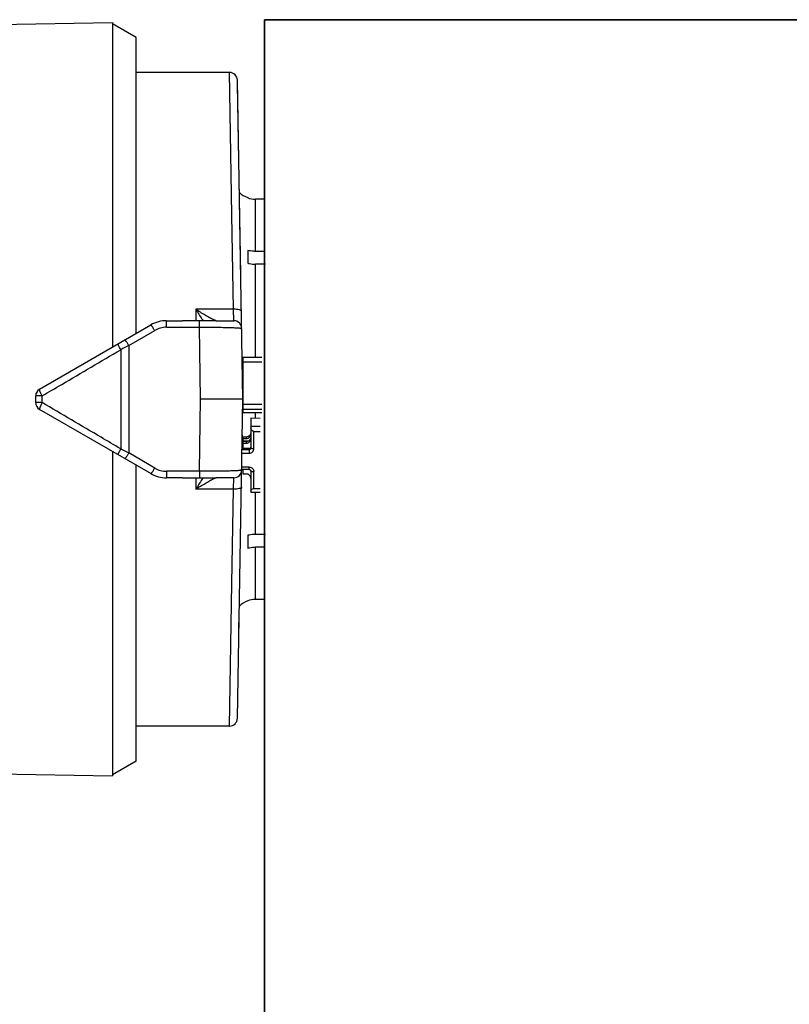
# Model space of a CAD drawing. Header units: millimetres. Extents: x 14365 to 105143, y -126377 to -22383.
# Tile 27 of 191: x 34089 to 34138, y -125686 to -125623. Entities that reach past the tile are written whole.
import ezdxf

# ---------------------------------------------------------------- set-up
doc = ezdxf.new("R2010")
doc.units = ezdxf.units.MM
doc.layers.add('UT_ZAŘÍZENÍ - OT', color=3, linetype='Continuous', lineweight=35)

msp = doc.modelspace()

# ---------------------------------------------------------------- linework, layer by layer
at = {"color": 0, "linetype": 'Continuous'}
for p, q in [((34084.908, -125623.632), (34094.776, -125623.459)), ((34094.776, -125623.459), (34094.776, -125644.104)), ((34096.276, -125624.399), (34094.776, -125623.533)), ((34096.276, -125643.238), (34096.276, -125624.399)), ((34102.221, -125626.633), (34096.276, -125626.633)), ((34102.376, -125635.698), (34102.221, -125626.633)), ((34103.076, -125647.433), (34102.721, -125627.125)), ((34102.937, -125639.499), (34102.726, -125627.374)), ((34103.376, -125634.597), (34103.376, -125634.61)), ((34103.876, -125638.02), (34103.876, -125634.696)), ((34104.446, -125634.696), (34103.876, -125634.696)), ((34102.478, -125641.709), (34102.376, -125635.698)), ((34103.376, -125637.96), (34103.376, -125638.773)), ((34104.494, -125638.02), (34103.876, -125638.02)), ((34103.876, -125644.759), (34103.876, -125638.833)), ((34104.501, -125638.833), (34103.876, -125638.833)), ((34100.076, -125641.709), (34100.076, -125642.442)), ((34102.478, -125641.709), (34100.076, -125641.709)), ((34102.497, -125642.433), (34102.478, -125641.709)), ((34090.126, -125646.789), (34097.206, -125642.701)), ((34098.206, -125642.848), (34098.206, -125642.433)), ((34098.206, -125642.433), (34099.233, -125642.433)), ((34098.206, -125642.848), (34100.303, -125642.848)), ((34100.303, -125642.848), (34100.303, -125642.441)), ((34100.375, -125647.433), (34100.303, -125642.848)), ((34101.34, -125642.433), (34102.497, -125642.433)), ((34095.81, -125644.021), (34097.456, -125643.053)), ((34095.289, -125644.278), (34095.289, -125650.589)), ((34095.81, -125644.021), (34095.81, -125650.845)), ((34103.076, -125644.759), (34103.076, -125648.281)), ((34103.076, -125644.759), (34104.276, -125644.759)), ((34103.076, -125645.043), (34104.276, -125645.043)), ((34089.876, -125647.645), (34089.876, -125647.222)), ((34090.289, -125647.649), (34090.289, -125647.218)), ((34100.303, -125652.019), (34100.375, -125647.433)), ((34103.076, -125647.433), (34100.375, -125647.433)), ((34102.721, -125667.742), (34103.076, -125647.433)), ((34103.076, -125647.739), (34104.276, -125647.739)), ((34097.206, -125652.165), (34090.126, -125648.078)), ((34103.076, -125648.054), (34104.276, -125648.054)), ((34103.076, -125648.281), (34104.276, -125648.281)), ((34103.576, -125648.608), (34103.576, -125650.531)), ((34103.576, -125648.608), (34104.176, -125648.641)), ((34103.876, -125648.624), (34103.876, -125648.281)), ((34103.576, -125649.139), (34104.176, -125649.139)), ((34103.03, -125650.048), (34103.036, -125649.725)), ((34103.076, -125649.837), (34103.076, -125650.082)), ((34103.276, -125649.837), (34103.076, -125649.837)), ((34103.276, -125649.837), (34103.276, -125649.935)), ((34103.776, -125650.57), (34103.776, -125649.491)), ((34103.776, -125649.491), (34104.176, -125649.491)), ((34103.076, -125650.473), (34103.023, -125650.473)), ((34103.076, -125650.277), (34103.026, -125650.277)), ((34103.078, -125650.051), (34103.03, -125650.048)), ((34103.03, -125650.082), (34103.439, -125650.082)), ((34103.076, -125649.935), (34103.276, -125649.935)), ((34103.076, -125650.13), (34103.076, -125650.571)), ((34103.276, -125650.13), (34103.076, -125650.13)), ((34103.076, -125650.227), (34103.276, -125650.227)), ((34103.276, -125650.13), (34103.276, -125650.227)), ((34094.776, -125650.762), (34094.776, -125671.407)), ((34097.456, -125651.814), (34095.81, -125650.845)), ((34103.016, -125650.864), (34103.476, -125650.864)), ((34103.02, -125650.629), (34103.476, -125650.629)), ((34103.476, -125650.571), (34103.076, -125650.571)), ((34103.476, -125650.571), (34103.476, -125650.864)), ((34096.276, -125670.467), (34096.276, -125651.628)), ((34103.476, -125651.747), (34103, -125651.747)), ((34103.476, -125651.908), (34103.476, -125651.747)), ((34098.206, -125652.019), (34098.206, -125652.433)), ((34100.303, -125652.019), (34098.206, -125652.019)), ((34099.233, -125652.433), (34098.206, -125652.433)), ((34100.076, -125652.425), (34100.076, -125653.158)), ((34100.303, -125652.019), (34100.303, -125652.426)), ((34102.497, -125652.433), (34101.34, -125652.433)), ((34102.478, -125653.158), (34102.497, -125652.433)), ((34103.476, -125651.908), (34102.998, -125651.908)), ((34103.076, -125651.908), (34103.076, -125652.189)), ((34103.076, -125652.189), (34103.276, -125652.189)), ((34103.576, -125652.002), (34103.576, -125653.356)), ((34103.776, -125653.12), (34103.776, -125652.041)), ((34102.478, -125653.158), (34100.076, -125653.158)), ((34102.376, -125659.169), (34102.478, -125653.158)), ((34103.576, -125653.356), (34104.176, -125653.356)), ((34103.776, -125653.12), (34104.176, -125653.12)), ((34103.876, -125656.033), (34103.876, -125653.356)), ((34103.376, -125656.094), (34103.376, -125656.907)), ((34104.501, -125656.033), (34103.876, -125656.033)), ((34103.876, -125660.17), (34103.876, -125656.846)), ((34104.494, -125656.846), (34103.876, -125656.846)), ((34102.221, -125668.233), (34102.376, -125659.169)), ((34103.376, -125660.256), (34103.376, -125660.269)), ((34104.446, -125660.17), (34103.876, -125660.17)), ((34102.821, -125662.048), (34102.836, -125661.187)), ((34102.221, -125668.233), (34096.276, -125668.233)), ((34096.276, -125670.467), (34094.776, -125671.333)), ((34084.908, -125671.235), (34094.776, -125671.407))]:
    msp.add_line(p, q, dxfattribs=at)
for centre, radius, start, end in [((34102.221, -125627.133), 0.5, 1.00273, 90.00005), ((34103.876, -125633.183), 1.5, 226.64917, 250.52878), ((34103.878, -125633.187), 1.509, 250.58004, 269.92942), ((34120.859, -125629.186), 24.264, 211.06983, 212.81472), ((34116.902, -125631.731), 19.559, 212.83138, 213.19135), ((34098.206, -125644.433), 2, 90, 120), ((34098.207, -125644.327), 1.479, 90.0293, 120.51258), ((34102.497, -125642.933), 0.5, 0.9973, 89.99995), ((34203.371, -125863.394), 244.324, 116.11937, 116.25551), ((34102.976, -125645.589), 0.0994, 313.59217, 359.98031), ((34102.976, -125645.577), 0.301, 284.00989, 289.44256), ((34090.376, -125647.222), 0.5, 120, 180), ((34102.976, -125647.205), 0.3, 70.55401, 72.35353), ((34090.376, -125647.645), 0.5, 180, 240), ((34103.286, -125649.64), 0.29, 325.94596, 359.95559), ((34203.371, -125431.472), 244.324, 243.74449, 243.88063), ((34098.206, -125650.433), 2, 240, 270), ((34098.207, -125650.54), 1.479, 239.48743, 269.97069), ((34117.244, -125663.358), 19.968, 146.8123, 147.16491), ((34102.497, -125651.933), 0.5, 270, 359), ((34103.488, -125652.002), 0.0882, 0.03691, 8.66078), ((34120.78, -125665.631), 24.171, 147.18194, 148.9335), ((34103.876, -125661.683), 1.5, 109.47122, 133.35083), ((34103.878, -125661.68), 1.509, 90.07058, 109.41996), ((34102.221, -125667.733), 0.5, 270, 359)]:
    msp.add_arc(centre, radius, start, end, dxfattribs=at)
at = {"color": 0, "linetype": 'Continuous', "extrusion": (0, 0, -1)}
for centre, major_axis, ratio, start_param, end_param in [((34103.776, -125649.256), (0, -0.235), 0.85043, 0, 1.570796), ((34103.776, -125653.277), (0.2, 0), 0.785695, 3.141593, 4.712389)]:
    msp.add_ellipse(centre, major_axis=major_axis, ratio=ratio, start_param=start_param, end_param=end_param, dxfattribs=at)
at = {"color": 0, "linetype": 'Continuous'}
for points, knots in [([(34103.876, -125638.02), (34103.833, -125638.02), (34103.665, -125638.015), (34103.498, -125637.99), (34103.376, -125637.96)], [0, 0, 0, 0, 0.252472, 1, 1, 1, 1]), ([(34103.376, -125638.773), (34103.416, -125638.783), (34103.58, -125638.818), (34103.749, -125638.833), (34103.876, -125638.833)], [0, 0, 0, 0, 0.247091, 1, 1, 1, 1]), ([(34101.196, -125642.369), (34101.113, -125642.33), (34100.936, -125642.236), (34100.56, -125642.02), (34100.271, -125641.838), (34100.076, -125641.709)], [0, 0, 0, 0, 0.213248, 0.460801, 1, 1, 1, 1]), ([(34102.978, -125641.837), (34102.978, -125641.828), (34102.969, -125641.805), (34102.936, -125641.782), (34102.889, -125641.76), (34102.799, -125641.732), (34102.66, -125641.712), (34102.542, -125641.707), (34102.478, -125641.709)], [0, 0, 0, 0, 0.054454, 0.124226, 0.220024, 0.341181, 0.645763, 1, 1, 1, 1]), ([(34101.275, -125642.405), (34101.269, -125642.402), (34101.242, -125642.391), (34101.216, -125642.379), (34101.196, -125642.369)], [0, 0, 0, 0, 0.229765, 1, 1, 1, 1]), ([(34101.306, -125642.417), (34101.304, -125642.416), (34101.293, -125642.412), (34101.283, -125642.408), (34101.275, -125642.405)], [0, 0, 0, 0, 0.235586, 1, 1, 1, 1]), ([(34097.456, -125643.053), (34097.435, -125643.033), (34097.404, -125642.985), (34097.37, -125642.911), (34097.331, -125642.848), (34097.293, -125642.797), (34097.262, -125642.756), (34097.237, -125642.724), (34097.222, -125642.708), (34097.209, -125642.699), (34097.206, -125642.701)], [0, 0, 0, 0, 0.198142, 0.388892, 0.560134, 0.707991, 0.828678, 0.918542, 0.975091, 1, 1, 1, 1]), ([(34100.303, -125642.441), (34100.124, -125642.443), (34099.767, -125642.442), (34099.41, -125642.433), (34099.233, -125642.433)], [0, 0, 0, 0, 0.502804, 1, 1, 1, 1]), ([(34101.34, -125642.433), (34101.26, -125642.433), (34100.914, -125642.434), (34100.569, -125642.438), (34100.303, -125642.441)], [0, 0, 0, 0, 0.230893, 1, 1, 1, 1]), ([(34100.303, -125642.848), (34100.479, -125642.848), (34100.824, -125642.848), (34101.325, -125642.85), (34101.786, -125642.856), (34102.136, -125642.863), (34102.384, -125642.871), (34102.54, -125642.877), (34102.674, -125642.883), (34102.786, -125642.89), (34102.874, -125642.898), (34102.937, -125642.905), (34102.975, -125642.913), (34102.992, -125642.918), (34102.997, -125642.923), (34102.997, -125642.925)], [0, 0, 0, 0, 0.195605, 0.383531, 0.55643, 0.707585, 0.773165, 0.831259, 0.881323, 0.92293, 0.955723, 0.979458, 0.994025, 0.997954, 1, 1, 1, 1]), ([(34101.365, -125642.433), (34101.357, -125642.433), (34101.337, -125642.428), (34101.318, -125642.422), (34101.306, -125642.417)], [0, 0, 0, 0, 0.393757, 1, 1, 1, 1]), ([(34095.81, -125644.021), (34095.78, -125643.971), (34095.737, -125643.9), (34095.681, -125643.81), (34095.644, -125643.755), (34095.613, -125643.71), (34095.59, -125643.678), (34095.573, -125643.66), (34095.564, -125643.652), (34095.561, -125643.651), (34095.56, -125643.652)], [0, 0, 0, 0, 0.387648, 0.559336, 0.708365, 0.829964, 0.920373, 0.976704, 0.992026, 1, 1, 1, 1]), ([(34090.289, -125647.218), (34090.704, -125646.973), (34092.371, -125645.993), (34094.037, -125645.013), (34095.289, -125644.278)], [0, 0, 0, 0, 0.249365, 1, 1, 1, 1]), ([(34095.289, -125644.278), (34095.263, -125644.231), (34095.226, -125644.163), (34095.183, -125644.075), (34095.158, -125644.02), (34095.139, -125643.975), (34095.127, -125643.94), (34095.122, -125643.918), (34095.122, -125643.904), (34095.125, -125643.902)], [0, 0, 0, 0, 0.389691, 0.560136, 0.707341, 0.827183, 0.916538, 0.973346, 1, 1, 1, 1]), ([(34090.289, -125647.218), (34090.26, -125647.166), (34090.21, -125647.071), (34090.152, -125646.943), (34090.122, -125646.854), (34090.116, -125646.808), (34090.121, -125646.792), (34090.126, -125646.789)], [0, 0, 0, 0, 0.377895, 0.69297, 0.905251, 0.965919, 1, 1, 1, 1]), ([(34090.289, -125647.218), (34090.261, -125647.218), (34090.207, -125647.218), (34090.128, -125647.218), (34090.058, -125647.219), (34089.997, -125647.219), (34089.953, -125647.22), (34089.924, -125647.22), (34089.907, -125647.22), (34089.894, -125647.221), (34089.884, -125647.221), (34089.88, -125647.222), (34089.876, -125647.221), (34089.876, -125647.222)], [0, 0, 0, 0, 0.203374, 0.394866, 0.56769, 0.716771, 0.837685, 0.88646, 0.926896, 0.958626, 0.981467, 0.99529, 1, 1, 1, 1]), ([(34090.289, -125647.649), (34090.261, -125647.649), (34090.207, -125647.649), (34090.128, -125647.648), (34090.058, -125647.648), (34089.997, -125647.647), (34089.953, -125647.647), (34089.924, -125647.646), (34089.907, -125647.646), (34089.894, -125647.646), (34089.884, -125647.646), (34089.88, -125647.645), (34089.876, -125647.645), (34089.876, -125647.645)], [0, 0, 0, 0, 0.203374, 0.394866, 0.56769, 0.716771, 0.837685, 0.88646, 0.926896, 0.958626, 0.981467, 0.99529, 1, 1, 1, 1]), ([(34090.289, -125647.649), (34090.26, -125647.7), (34090.21, -125647.796), (34090.152, -125647.924), (34090.122, -125648.012), (34090.116, -125648.059), (34090.121, -125648.075), (34090.126, -125648.078)], [0, 0, 0, 0, 0.377895, 0.69297, 0.905251, 0.965919, 1, 1, 1, 1]), ([(34095.289, -125650.589), (34094.871, -125650.344), (34093.204, -125649.364), (34091.538, -125648.384), (34090.289, -125647.649)], [0, 0, 0, 0, 0.250578, 1, 1, 1, 1]), ([(34103.576, -125649.543), (34103.576, -125649.581), (34103.56, -125649.659), (34103.493, -125649.757), (34103.393, -125649.822), (34103.315, -125649.837), (34103.276, -125649.837)], [0, 0, 0, 0, 0.247784, 0.496832, 0.747734, 1, 1, 1, 1]), ([(34103.276, -125649.935), (34103.325, -125649.935), (34103.423, -125649.911), (34103.499, -125649.843), (34103.526, -125649.803)], [0, 0, 0, 0, 0.501963, 1, 1, 1, 1]), ([(34103.576, -125649.836), (34103.576, -125649.874), (34103.56, -125649.952), (34103.493, -125650.049), (34103.393, -125650.115), (34103.315, -125650.13), (34103.276, -125650.13)], [0, 0, 0, 0, 0.247784, 0.496832, 0.747734, 1, 1, 1, 1]), ([(34103.276, -125650.227), (34103.315, -125650.227), (34103.393, -125650.212), (34103.493, -125650.147), (34103.56, -125650.049), (34103.576, -125649.972), (34103.576, -125649.933)], [0, 0, 0, 0, 0.252266, 0.503168, 0.752216, 1, 1, 1, 1]), ([(34103.476, -125650.571), (34103.488, -125650.571), (34103.512, -125650.567), (34103.543, -125650.548), (34103.566, -125650.52), (34103.573, -125650.497), (34103.575, -125650.486)], [0, 0, 0, 0, 0.251925, 0.502849, 0.751924, 1, 1, 1, 1]), ([(34103.476, -125650.629), (34103.489, -125650.629), (34103.515, -125650.624), (34103.548, -125650.602), (34103.571, -125650.57), (34103.576, -125650.544), (34103.576, -125650.531)], [0, 0, 0, 0, 0.252236, 0.503168, 0.752245, 1, 1, 1, 1]), ([(34103.576, -125650.531), (34103.576, -125650.534), (34103.579, -125650.539), (34103.585, -125650.543), (34103.595, -125650.548), (34103.611, -125650.554), (34103.636, -125650.559), (34103.666, -125650.564), (34103.713, -125650.569), (34103.75, -125650.57), (34103.776, -125650.57)], [0, 0, 0, 0, 0.040706, 0.069574, 0.105554, 0.199505, 0.321626, 0.468167, 0.634164, 1, 1, 1, 1]), ([(34095.289, -125650.589), (34095.263, -125650.636), (34095.226, -125650.704), (34095.183, -125650.791), (34095.158, -125650.846), (34095.139, -125650.891), (34095.127, -125650.927), (34095.122, -125650.948), (34095.122, -125650.962), (34095.125, -125650.964)], [0, 0, 0, 0, 0.389693, 0.560138, 0.707342, 0.827185, 0.916539, 0.973347, 1, 1, 1, 1]), ([(34095.81, -125650.845), (34095.78, -125650.895), (34095.737, -125650.967), (34095.681, -125651.056), (34095.644, -125651.112), (34095.613, -125651.156), (34095.59, -125651.188), (34095.573, -125651.207), (34095.564, -125651.214), (34095.561, -125651.215), (34095.56, -125651.215)], [0, 0, 0, 0, 0.387648, 0.559336, 0.708365, 0.829964, 0.920373, 0.976704, 0.992026, 1, 1, 1, 1]), ([(34103.476, -125650.864), (34103.515, -125650.864), (34103.593, -125650.849), (34103.693, -125650.784), (34103.76, -125650.686), (34103.776, -125650.609), (34103.776, -125650.57)], [0, 0, 0, 0, 0.252255, 0.503168, 0.752226, 1, 1, 1, 1]), ([(34103.476, -125651.747), (34103.515, -125651.747), (34103.593, -125651.762), (34103.693, -125651.828), (34103.76, -125651.925), (34103.776, -125652.003), (34103.776, -125652.041)], [0, 0, 0, 0, 0.252255, 0.503168, 0.752226, 1, 1, 1, 1]), ([(34097.456, -125651.814), (34097.435, -125651.834), (34097.404, -125651.882), (34097.37, -125651.956), (34097.331, -125652.019), (34097.293, -125652.07), (34097.262, -125652.111), (34097.237, -125652.142), (34097.222, -125652.159), (34097.209, -125652.167), (34097.206, -125652.165)], [0, 0, 0, 0, 0.198108, 0.388908, 0.560156, 0.708001, 0.828682, 0.918545, 0.975091, 1, 1, 1, 1]), ([(34099.233, -125652.433), (34099.41, -125652.433), (34099.767, -125652.425), (34100.124, -125652.424), (34100.303, -125652.426)], [0, 0, 0, 0, 0.497196, 1, 1, 1, 1]), ([(34102.997, -125651.942), (34102.997, -125651.944), (34102.992, -125651.948), (34102.975, -125651.954), (34102.937, -125651.961), (34102.874, -125651.969), (34102.786, -125651.976), (34102.674, -125651.983), (34102.54, -125651.99), (34102.384, -125651.996), (34102.136, -125652.003), (34101.786, -125652.01), (34101.325, -125652.016), (34100.824, -125652.019), (34100.479, -125652.019), (34100.303, -125652.019)], [0, 0, 0, 0, 0.002046, 0.005975, 0.020542, 0.044277, 0.07707, 0.118677, 0.168741, 0.226835, 0.292415, 0.44357, 0.616469, 0.804395, 1, 1, 1, 1]), ([(34100.303, -125652.426), (34100.395, -125652.427), (34100.74, -125652.43), (34101.086, -125652.433), (34101.34, -125652.433)], [0, 0, 0, 0, 0.264643, 1, 1, 1, 1]), ([(34101.196, -125652.497), (34101.226, -125652.483), (34101.277, -125652.46), (34101.329, -125652.44), (34101.351, -125652.435)], [0, 0, 0, 0, 0.595054, 1, 1, 1, 1]), ([(34101.351, -125652.435), (34101.353, -125652.435), (34101.357, -125652.434), (34101.362, -125652.433), (34101.365, -125652.433)], [0, 0, 0, 0, 0.289793, 1, 1, 1, 1]), ([(34103.576, -125652.483), (34103.576, -125652.445), (34103.56, -125652.367), (34103.493, -125652.27), (34103.393, -125652.204), (34103.315, -125652.189), (34103.276, -125652.189)], [0, 0, 0, 0, 0.247784, 0.496832, 0.747734, 1, 1, 1, 1]), ([(34103.476, -125651.908), (34103.488, -125651.908), (34103.513, -125651.912), (34103.544, -125651.931), (34103.566, -125651.957), (34103.573, -125651.979), (34103.575, -125651.989)], [0, 0, 0, 0, 0.26767, 0.525516, 0.768461, 1, 1, 1, 1]), ([(34103.576, -125652.002), (34103.576, -125652.005), (34103.579, -125652.01), (34103.585, -125652.014), (34103.595, -125652.019), (34103.611, -125652.025), (34103.636, -125652.031), (34103.666, -125652.035), (34103.713, -125652.04), (34103.75, -125652.041), (34103.776, -125652.041)], [0, 0, 0, 0, 0.040706, 0.069574, 0.105554, 0.199505, 0.321626, 0.468167, 0.634164, 1, 1, 1, 1]), ([(34100.076, -125653.158), (34100.271, -125653.029), (34100.56, -125652.847), (34100.936, -125652.631), (34101.113, -125652.537), (34101.196, -125652.497)], [0, 0, 0, 0, 0.539199, 0.786752, 1, 1, 1, 1]), ([(34102.978, -125653.029), (34102.978, -125653.039), (34102.969, -125653.061), (34102.936, -125653.085), (34102.889, -125653.107), (34102.799, -125653.134), (34102.66, -125653.155), (34102.542, -125653.159), (34102.478, -125653.158)], [0, 0, 0, 0, 0.054452, 0.124207, 0.219995, 0.341151, 0.645741, 1, 1, 1, 1]), ([(34103.876, -125656.033), (34103.833, -125656.033), (34103.665, -125656.038), (34103.498, -125656.063), (34103.376, -125656.094)], [0, 0, 0, 0, 0.252472, 1, 1, 1, 1]), ([(34103.376, -125656.907), (34103.416, -125656.897), (34103.58, -125656.861), (34103.749, -125656.846), (34103.876, -125656.846)], [0, 0, 0, 0, 0.247091, 1, 1, 1, 1])]:
    msp.add_open_spline(points, degree=3, knots=knots, dxfattribs=at)
at = {"layer": 'UT_ZAŘÍZENÍ - OT', "linetype": 'Continuous'}
for p, q in [((34104.446, -125623.274), (34104.446, -126123.274)), ((35304.446, -125623.274), (34104.446, -125623.274))]:
    msp.add_line(p, q, dxfattribs=at)

doc.saveas('drawing.dxf')
